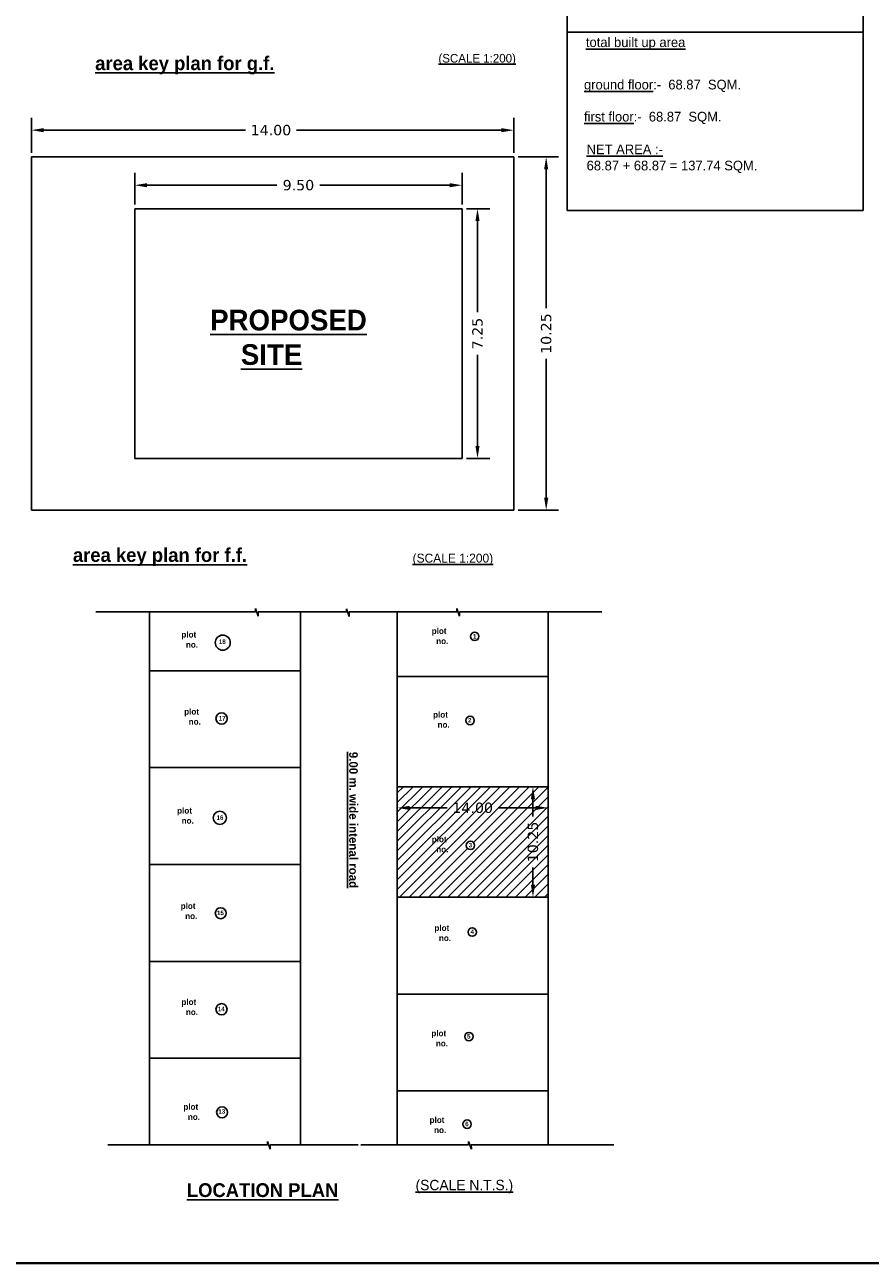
# Model space of a CAD drawing. Header units: millimetres. Extents: x 508 to 1792, y -198 to 270.
# Tile 8 of 9: x 1763 to 1775, y 69 to 87. Entities that reach past the tile are written whole.
import ezdxf

# ---------------------------------------------------------------- set-up
doc = ezdxf.new("R2010")
doc.units = ezdxf.units.MM
doc.styles.get("Standard").update_dxf_attribs({"font": 'verdana.ttf', "height": 0.8})
doc.dimstyles.get("Standard").update_dxf_attribs({"dimtxt": 0.8, "dimasz": 0.18, "dimexe": 0.18, "dimexo": 0.0625, "dimgap": 0.09, "dimtad": 0, "dimtih": 1, "dimtoh": 1, "dimzin": 0, "dimdsep": 46, "dimtxsty": 'Standard', "dimcen": 0.09, "dimadec": 0, "dimazin": 0, "dimtfac": 1, "dimtofl": 0, "dimtmove": 0, "dimatfit": 3, "dimfxl": 1, "dimtolj": 1, "dimtzin": 0, "dimarcsym": 0})

# ---------------------------------------------------------------- blocks, each defined once
blk = doc.blocks.new('*D199')
at = {"layer": 'Defpoints', "color": 0, "lineweight": -2, "transparency": 16777216}
for p, q in [((1763.276450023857, 85.0001235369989), (1763.276450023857, 85.50666155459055)), ((1770.276450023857, 85.0001235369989), (1770.276450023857, 85.50666155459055)), ((1763.456450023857, 85.32666155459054), (1766.383533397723, 85.32666155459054)), ((1770.096450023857, 85.32666155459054), (1767.121626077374, 85.32666155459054))]:
    blk.add_line(p, q, dxfattribs=at)
at = {"layer": 'Defpoints', "color": 0, "transparency": 16777216}
for p in [(1763.276450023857, 85.32666155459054), (1763.276450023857, 84.9376235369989), (1770.276450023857, 84.9376235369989)]:
    blk.add_point(p, dxfattribs=at)
for points in [[(1763.456450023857, 85.35666155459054), (1763.456450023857, 85.29666155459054), (1763.276450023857, 85.32666155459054)], [(1770.096450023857, 85.35666155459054), (1770.096450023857, 85.29666155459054), (1770.276450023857, 85.32666155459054)]]:
    blk.add_solid(points, dxfattribs=at)
at = {"layer": 'Defpoints', "color": 0, "transparency": 16777216, "insert": (1766.752579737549, 85.32666155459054), "char_height": 0.8, "attachment_point": 5}
blk.add_mtext('\\A1;{\\H0.1875x;14.00}', dxfattribs=at)
blk = doc.blocks.new('*D200')
at = {"layer": 'Defpoints', "color": 0, "lineweight": -2, "transparency": 16777216}
for p, q in [((1770.338950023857, 84.9376235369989), (1770.926684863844, 84.9376235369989)), ((1770.746684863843, 84.75762353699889), (1770.746684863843, 82.7436661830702)), ((1770.746684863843, 79.99262353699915), (1770.746684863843, 82.00658089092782)), ((1770.338950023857, 79.81262353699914), (1770.926684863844, 79.81262353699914))]:
    blk.add_line(p, q, dxfattribs=at)
at = {"layer": 'Defpoints', "color": 0, "transparency": 16777216}
for p in [(1770.276450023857, 84.9376235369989), (1770.276450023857, 79.81262353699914), (1770.746684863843, 79.81262353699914)]:
    blk.add_point(p, dxfattribs=at)
for points in [[(1770.716684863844, 84.75762353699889), (1770.776684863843, 84.75762353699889), (1770.746684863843, 84.9376235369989)], [(1770.716684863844, 79.99262353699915), (1770.776684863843, 79.99262353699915), (1770.746684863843, 79.81262353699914)]]:
    blk.add_solid(points, dxfattribs=at)
at = {"layer": 'Defpoints', "color": 0, "transparency": 16777216, "insert": (1770.746684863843, 82.3751235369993), "char_height": 0.8, "attachment_point": 5, "rotation": 90}
blk.add_mtext('\\A1;{\\H0.1875x;10.25}', dxfattribs=at)
blk = doc.blocks.new('*D201')
at = {"layer": 'Defpoints', "color": 0, "lineweight": -2, "ltscale": 0.25, "transparency": 16777216}
for p, q in [((1769.588950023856, 84.18762353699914), (1769.930014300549, 84.18762353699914)), ((1769.750014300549, 84.00762353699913), (1769.750014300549, 82.68433105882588)), ((1769.750014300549, 80.74262353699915), (1769.750014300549, 82.0659160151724)), ((1769.588950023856, 80.56262353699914), (1769.930014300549, 80.56262353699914))]:
    blk.add_line(p, q, dxfattribs=at)
at = {"layer": 'Defpoints', "color": 0, "ltscale": 0.25, "transparency": 16777216}
for p in [(1769.526450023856, 84.18762353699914), (1769.526450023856, 80.56262353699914), (1769.750014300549, 80.56262353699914)]:
    blk.add_point(p, dxfattribs=at)
for points in [[(1769.720014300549, 84.00762353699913), (1769.780014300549, 84.00762353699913), (1769.750014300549, 84.18762353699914)], [(1769.720014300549, 80.74262353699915), (1769.780014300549, 80.74262353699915), (1769.750014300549, 80.56262353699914)]]:
    blk.add_solid(points, dxfattribs=at)
at = {"layer": 'Defpoints', "color": 0, "ltscale": 0.25, "transparency": 16777216, "insert": (1769.750014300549, 82.37512353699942), "char_height": 0.8, "attachment_point": 5, "rotation": 90}
blk.add_mtext('\\A1;{\\H0.1875x;7.25}', dxfattribs=at)
blk = doc.blocks.new('*D202')
at = {"layer": 'Defpoints', "color": 0, "lineweight": -2, "ltscale": 0.25, "transparency": 16777216}
for p, q in [((1764.776450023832, 84.25012353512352), (1764.776450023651, 84.70797097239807)), ((1769.526450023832, 84.25012353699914), (1769.526450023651, 84.70797097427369)), ((1764.956450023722, 84.52797097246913), (1766.839673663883, 84.52797097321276)), ((1769.346450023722, 84.5279709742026), (1767.46322638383, 84.52797097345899))]:
    blk.add_line(p, q, dxfattribs=at)
at = {"layer": 'Defpoints', "color": 0, "ltscale": 0.25, "transparency": 16777216}
for p in [(1764.776450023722, 84.52797097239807), (1764.776450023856, 84.18762353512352), (1769.526450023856, 84.18762353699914)]:
    blk.add_point(p, dxfattribs=at)
for points in [[(1764.95645002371, 84.55797097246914), (1764.956450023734, 84.49797097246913), (1764.776450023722, 84.52797097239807)], [(1769.34645002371, 84.5579709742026), (1769.346450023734, 84.4979709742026), (1769.526450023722, 84.52797097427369)]]:
    blk.add_solid(points, dxfattribs=at)
at = {"layer": 'Defpoints', "color": 0, "ltscale": 0.25, "transparency": 16777216, "insert": (1767.151450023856, 84.52797097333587), "char_height": 0.8, "attachment_point": 5}
blk.add_mtext('\\A1;{\\H0.1875x;9.50}', dxfattribs=at)
blk = doc.blocks.new('*D212')
at = {"color": 0, "lineweight": -2, "transparency": 16777216}
for p, q in [((1768.586337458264, 75.73653837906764), (1768.586337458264, 75.31280288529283)), ((1770.773837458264, 75.73653837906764), (1770.773837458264, 75.31280288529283)), ((1768.766337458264, 75.49280288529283), (1769.311041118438, 75.49280288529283)), ((1770.593837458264, 75.49280288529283), (1770.049133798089, 75.49280288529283))]:
    blk.add_line(p, q, dxfattribs=at)
at = {"color": 0, "transparency": 16777216}
for points in [[(1768.766337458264, 75.52280288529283), (1768.766337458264, 75.46280288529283), (1768.586337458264, 75.49280288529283)], [(1770.593837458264, 75.52280288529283), (1770.593837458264, 75.46280288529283), (1770.773837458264, 75.49280288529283)]]:
    blk.add_solid(points, dxfattribs=at)
at = {"layer": 'Defpoints', "color": 0, "transparency": 16777216}
for p in [(1768.586337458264, 75.79903837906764), (1770.773837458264, 75.79903837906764), (1768.586337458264, 75.49280288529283)]:
    blk.add_point(p, dxfattribs=at)
at = {"color": 0, "lineweight": 25, "transparency": 16777216, "insert": (1769.680087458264, 75.49280288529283), "char_height": 0.8, "attachment_point": 5}
blk.add_mtext('\\A1;{\\H0.1875x;14.00}', dxfattribs=at)
blk = doc.blocks.new('*D213')
at = {"color": 0, "lineweight": -2, "transparency": 16777216}
for p, q in [((1770.711337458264, 75.79903837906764), (1770.374634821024, 75.79903837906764)), ((1770.554634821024, 75.61903837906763), (1770.554634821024, 75.36679977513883)), ((1770.554634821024, 74.37747587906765), (1770.554634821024, 74.62971448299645)), ((1770.711337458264, 74.19747587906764), (1770.374634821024, 74.19747587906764))]:
    blk.add_line(p, q, dxfattribs=at)
at = {"color": 0, "transparency": 16777216}
for points in [[(1770.524634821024, 75.61903837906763), (1770.584634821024, 75.61903837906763), (1770.554634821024, 75.79903837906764)], [(1770.524634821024, 74.37747587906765), (1770.584634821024, 74.37747587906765), (1770.554634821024, 74.19747587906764)]]:
    blk.add_solid(points, dxfattribs=at)
at = {"layer": 'Defpoints', "color": 0, "transparency": 16777216}
for p in [(1770.773837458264, 75.79903837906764), (1770.554634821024, 74.19747587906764), (1770.773837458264, 74.19747587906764)]:
    blk.add_point(p, dxfattribs=at)
at = {"color": 0, "lineweight": 25, "transparency": 16777216, "insert": (1770.554634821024, 74.99825712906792), "char_height": 0.8, "attachment_point": 5, "rotation": 90}
blk.add_mtext('\\A1;{\\H0.1875x;10.25}', dxfattribs=at)

msp = doc.modelspace()

# ---------------------------------------------------------------- hatches: boundary and pattern name
at = {"lineweight": 25}
h = msp.add_hatch(dxfattribs=at)
h.set_pattern_fill('ANSI31', color=1, scale=0.03125)
h.set_pattern_definition([(45, (675.5728411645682, 111.1216965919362), (-0.07015825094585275, 0.07015825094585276), [])])
h.paths.add_polyline_path([(1770.773837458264, 74.19747587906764), (1770.773837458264, 75.79903837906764), (1768.586337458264, 75.79903837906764), (1768.586337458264, 74.19747587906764)])
h.paths.add_polyline_path([(1769.585874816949, 74.94889988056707, -1), (1769.708784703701, 74.94889988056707, -1)], flags=16)
h.paths.add_polyline_path([(1769.401041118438, 75.57087541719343), (1769.959133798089, 75.57087541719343), (1769.959133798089, 75.41473035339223), (1769.401041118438, 75.41473035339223)], flags=24)
h.paths.add_polyline_path([(1770.476511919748, 74.71971448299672), (1770.476511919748, 75.2767997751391), (1770.6327577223, 75.2767997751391), (1770.6327577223, 74.71971448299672)], flags=24)
h.paths.add_polyline_path([(1769.061686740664, 74.7965130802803), (1769.547798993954, 74.7965130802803), (1769.547798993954, 75.13404391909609), (1769.061686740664, 75.13404391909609)], flags=24)
h.paths.add_polyline_path([(1769.600915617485, 74.88264228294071), (1769.693378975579, 74.88264228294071), (1769.693378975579, 75.02334739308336), (1769.600915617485, 75.02334739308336)], flags=24)

# ---------------------------------------------------------------- linework, layer by layer
at = {"ltscale": 0.25}
for p, q in [((1771.05072047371, 84.16203808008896), (1771.05072047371, 88.90017786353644)), ((1775.348399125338, 88.90017786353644), (1775.348399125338, 84.16203808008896)), ((1775.348399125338, 84.16203808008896), (1771.05072047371, 84.16203808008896))]:
    msp.add_line(p, q, dxfattribs=at)
msp.add_line((1771.061242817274, 86.7477264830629), (1775.352748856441, 86.7477264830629))
at = {"color": 1, "lineweight": 25}
for p, q in [((1763.276450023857, 84.93762353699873), (1763.276450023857, 79.81262353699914)), ((1770.276450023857, 84.9376235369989), (1763.276450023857, 84.93762353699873)), ((1770.276450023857, 84.9376235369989), (1770.276450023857, 82.71262353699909)), ((1770.276450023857, 82.7126235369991), (1770.276450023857, 79.81262353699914)), ((1770.276450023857, 79.81262353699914), (1763.276450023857, 79.81262353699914))]:
    msp.add_line(p, q, dxfattribs=at)
at = {"lineweight": 25}
for p, q in [((1764.776450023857, 84.18762353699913), (1764.776450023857, 80.56262353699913)), ((1769.526450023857, 84.18762353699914), (1764.776450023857, 84.18762353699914)), ((1769.526450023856, 84.18762353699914), (1769.526450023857, 82.71262353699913)), ((1769.526450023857, 82.71262353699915), (1769.526450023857, 80.56262353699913)), ((1769.526450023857, 80.56262353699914), (1764.776450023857, 80.56262353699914)), ((1766.52932793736, 78.33694066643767), (1766.529871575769, 78.38599472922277)), ((1766.529871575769, 78.38599472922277), (1766.569819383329, 78.27602257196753)), ((1767.846757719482, 78.33694066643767), (1767.847301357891, 78.38071191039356)), ((1767.847301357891, 78.38071191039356), (1767.887249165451, 78.27073975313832)), ((1769.447694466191, 78.33694066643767), (1769.448238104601, 78.38352829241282)), ((1769.448238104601, 78.38352829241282), (1769.488185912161, 78.27355613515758)), ((1764.211337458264, 78.33694066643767), (1766.52932793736, 78.33694066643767)), ((1764.992587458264, 78.33694066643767), (1764.992587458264, 70.60295707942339)), ((1766.569819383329, 78.27602257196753), (1766.568662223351, 78.33694066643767)), ((1766.568662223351, 78.33694066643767), (1767.846757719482, 78.33694066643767)), ((1767.180087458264, 78.33694066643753), (1767.180087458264, 70.60295707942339)), ((1767.886092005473, 78.33694066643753), (1769.447694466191, 78.33694066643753)), ((1767.887249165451, 78.27073975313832), (1767.886092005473, 78.33694066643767)), ((1768.586337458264, 78.33694066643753), (1768.586337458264, 70.60295707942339)), ((1769.487028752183, 78.33694066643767), (1771.555087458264, 78.33694066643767)), ((1769.488185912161, 78.27355613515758), (1769.487028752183, 78.33694066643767)), ((1770.773837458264, 78.33694066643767), (1770.773837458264, 70.60295707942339)), ((1767.180087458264, 77.48370774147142), (1764.992587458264, 77.48370774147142)), ((1770.773837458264, 77.40060087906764), (1768.586337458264, 77.40060087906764)), ((1767.180087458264, 76.07745774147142), (1764.992587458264, 76.07745774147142)), ((1770.773837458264, 75.79903837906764), (1768.586337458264, 75.79903837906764)), ((1767.180087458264, 74.67120774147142), (1764.992587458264, 74.67120774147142)), ((1770.773837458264, 74.19747587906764), (1768.586337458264, 74.19747587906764)), ((1767.180087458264, 73.26495774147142), (1764.992587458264, 73.26495774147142)), ((1770.773837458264, 72.79122587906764), (1768.586337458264, 72.79122587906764)), ((1767.180087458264, 71.85870774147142), (1764.992587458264, 71.85870774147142)), ((1770.773837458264, 71.38497587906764), (1768.586337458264, 71.38497587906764)), ((1766.701710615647, 70.60295707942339), (1766.702254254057, 70.6520111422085)), ((1766.702254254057, 70.6520111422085), (1766.742202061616, 70.54203898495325)), ((1769.620077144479, 70.60295707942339), (1769.620620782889, 70.64954470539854)), ((1769.620620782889, 70.64954470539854), (1769.660568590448, 70.5395725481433)), ((1764.383720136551, 70.60295707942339), (1766.701710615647, 70.60295707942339)), ((1766.742202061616, 70.54203898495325), (1766.741044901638, 70.60295707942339)), ((1766.741044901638, 70.60295707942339), (1768.019140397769, 70.60295707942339)), ((1768.05847468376, 70.60295707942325), (1769.620077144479, 70.60295707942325)), ((1769.65941143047, 70.60295707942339), (1771.727470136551, 70.60295707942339)), ((1769.660568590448, 70.5395725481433), (1769.65941143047, 70.60295707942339))]:
    msp.add_line(p, q, dxfattribs=at)
at = {"color": 5, "lineweight": 40, "ltscale": 0.25}
msp.add_line((1731.746243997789, 68.88519378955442), (1792.3345358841, 68.88519378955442), dxfattribs=at)
at = {"lineweight": 25}
for centre, radius in [((1766.053983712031, 77.89027044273), 0.1092475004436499), ((1769.709079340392, 77.98182134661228), 0.06145494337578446), ((1766.036407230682, 76.78921274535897), 0.08191118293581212), ((1769.642156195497, 76.76141048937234), 0.06145494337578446), ((1766.011450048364, 75.34779031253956), 0.09588188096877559), ((1769.647329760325, 74.94889988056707), 0.06145494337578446), ((1766.024652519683, 73.96484183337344), 0.07978179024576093), ((1769.674248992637, 73.69117510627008), 0.06145494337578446), ((1766.035628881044, 72.57082562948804), 0.08099084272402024), ((1769.625692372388, 72.17417347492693), 0.06145494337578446), ((1766.044430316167, 71.07486927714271), 0.07950558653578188), ((1769.598809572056, 70.90248760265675), 0.06145494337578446)]:
    msp.add_circle(centre, radius, dxfattribs=at)

# ---------------------------------------------------------------- texts
at = {"attachment_point": 1}
for s, insert, char_height, width in [('{\\fEngravers MT|b0|i0|c0|p18;\\H0.5x;\\Ltotal built up area}', (1771.323176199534, 86.67314009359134), 0.28125, 4.512513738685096), ('{\\fEngravers MT|b0|i0|c0|p18;\\H0.5x;\\L(SCALE 1:200)}', (1769.182939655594, 86.4326811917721), 0.25, 1.613354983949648), ('{\\fEngravers MT|b1|i0|c0|p18;\\Larea key plan for g.f.}', (1764.202211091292, 86.39758393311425), 0.2, 4.976945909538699), ('{\\fEngravers MT|b0|i0|c0|p18;\\H0.5x;\\Lground floor\\l:-  68.87  SQM.\\L\\P\\l }', (1771.29543370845, 86.05855464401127), 0.28125, 4.512513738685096), ('{\\fEngravers MT|b0|i0|c0|p18;\\H0.5x;\\Lfirst floor\\l:-  68.87  SQM.\\L\\P\\l }', (1771.29543370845, 85.59331962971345), 0.28125, 4.512513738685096), ('{\\fEngravers MT|b0|i0|c0|p18;\\H0.5x;\\LNET AREA :-\\P\\l68.87 + 68.87 = 137.74 SQM.}', (1771.333333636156, 85.11822115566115), 0.28125, 3.272332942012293), ('{\\fEngravers MT|b1|i0|c0|p18;\\Larea key plan for f.f.}', (1763.879052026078, 79.26169637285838), 0.2, 4.835674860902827), ('{\\fEngravers MT|b0|i0|c0|p18;\\L(SCALE 1:200)}', (1768.808003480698, 79.18174988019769), 0.13, 1.613354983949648)]:
    msp.add_mtext(s, dxfattribs=dict(at, insert=insert, char_height=char_height, width=width))
at = {"color": 1, "insert": (1765.870177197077, 82.7209878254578), "char_height": 0.3, "width": 4.702818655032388, "attachment_point": 1}
msp.add_mtext('{\\fEngravers MT|b1|i0|c0|p18;\\L\\C7;PROPOSED\\P\\l    \\LSITE}', dxfattribs=at)
at = {"lineweight": 25, "attachment_point": 1}
for s, insert, char_height, width in [('{\\fEngravers MT|b1|i0|c0|p18;plot \\P  no.\\P    }', (1765.453166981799, 78.05192412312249), 0.087890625, 0.4442928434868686), ('{\\fEngravers MT|b1|i0|c0|p18;plot \\P  no.\\P    }', (1769.085552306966, 78.10370957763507), 0.087890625, 0.4442928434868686), ('{\\fEngravers MT|b1|i0|c0|p18;\\C7;1}', (1769.685305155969, 78.01452682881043), 0.06473116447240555, 0.09025679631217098), ('{\\fEngravers MT|b1|i0|c0|p18;\\C7;18}', (1765.997172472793, 77.937441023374), 0.06473116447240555, 0.09025679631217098), ('{\\fEngravers MT|b1|i0|c0|p18;plot \\P  no.\\P    }', (1765.494061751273, 76.93385171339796), 0.087890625, 0.4442928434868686), ('{\\fEngravers MT|b1|i0|c0|p18;\\C7;17}', (1765.995747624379, 76.82499190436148), 0.06473116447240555, 0.09025679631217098), ('{\\fEngravers MT|b1|i0|c0|p18;plot \\P  no.\\P    }', (1769.10531333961, 76.88989030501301), 0.087890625, 0.4442928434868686), ('{\\fEngravers MT|b1|i0|c0|p18;\\C7;2}', (1769.613153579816, 76.79718964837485), 0.06473116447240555, 0.09025679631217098), ('{\\fEngravers MT|b1|i0|c0|p18;plot \\P  no.\\P    }', (1765.391673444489, 75.49790951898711), 0.087890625, 0.4442928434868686), ('{\\fEngravers MT|b1|i0|c0|p18;\\C7;16}', (1765.963598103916, 75.38356947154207), 0.06473116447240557, 0.09025679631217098), ('{\\fEngravers MT|b1|i0|c0|p18;plot \\P  no.\\P    }', (1769.086558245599, 75.08154083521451), 0.087890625, 0.4442928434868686), ('{\\fEngravers MT|b1|i0|c0|p18;\\C7;3}', (1769.621822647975, 74.98467903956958), 0.06473116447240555, 0.09025679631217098), ('{\\fEngravers MT|b1|i0|c0|p18;plot \\P  no.\\P    }', (1765.44304605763, 74.1137795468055), 0.087890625, 0.4442928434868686), ('{\\fEngravers MT|b1|i0|c0|p18;\\C7;15}', (1765.969898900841, 74.00062099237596), 0.06473116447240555, 0.09025679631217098), ('{\\fEngravers MT|b1|i0|c0|p18;plot \\P  no.\\P    }', (1769.124640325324, 73.79428071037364), 0.087890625, 0.4442928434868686), ('{\\fEngravers MT|b1|i0|c0|p18;\\C7;4}', (1769.64904572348, 73.7269542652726), 0.06473116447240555, 0.09025679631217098), ('{\\fEngravers MT|b1|i0|c0|p18;plot \\P  no.\\P    }', (1765.453375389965, 72.71999965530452), 0.087890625, 0.4442928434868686), ('{\\fEngravers MT|b1|i0|c0|p18;\\C7;14}', (1765.982057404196, 72.60660478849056), 0.06473116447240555, 0.09025679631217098), ('{\\fEngravers MT|b1|i0|c0|p18;plot \\P  no.\\P    }', (1769.080408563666, 72.26585416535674), 0.087890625, 0.4442928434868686), ('{\\fEngravers MT|b1|i0|c0|p18;\\C7;5}', (1769.598335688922, 72.20995263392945), 0.06473116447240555, 0.09025679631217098), ('{\\fEngravers MT|b1|i0|c0|p18;plot \\P  no.\\P    }', (1765.481763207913, 71.19945289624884), 0.087890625, 0.4442928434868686), ('{\\fEngravers MT|b1|i0|c0|p18;\\C7;13}', (1765.989783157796, 71.11976791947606), 0.06473116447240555, 0.09025679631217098), ('{\\fEngravers MT|b1|i0|c0|p18;plot \\P  no.\\P    }', (1769.05484820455, 71.00852318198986), 0.087890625, 0.4442928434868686), ('{\\fEngravers MT|b1|i0|c0|p18;\\C7;6}', (1769.571455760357, 70.93826676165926), 0.06473116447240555, 0.09025679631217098)]:
    msp.add_mtext(s, dxfattribs=dict(at, insert=insert, char_height=char_height, width=width))
at = {"lineweight": 25, "insert": (1768.012939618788, 76.30641439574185), "char_height": 0.125, "width": 3.457916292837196, "attachment_point": 1, "rotation": 270}
msp.add_mtext('{\\fEngravers MT|b1|i0|c0|p18;\\L9.00 m. wide intenal road}', dxfattribs=at)
at = {"color": 7, "lineweight": 25, "attachment_point": 1}
for s, insert, char_height, width in [('{\\fEngravers MT|b0|i0|c0|p18;\\H0.5x;\\L(SCALE N.T.S.)}', (1768.851612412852, 70.094959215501), 0.3, 2.360863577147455), ('{\\fEngravers MT|b1|i0|c0|p18;\\H0.8x;\\LLOCATION PLAN}', (1765.532237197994, 70.04579201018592), 0.25, 3.16490850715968)]:
    msp.add_mtext(s, dxfattribs=dict(at, insert=insert, char_height=char_height, width=width))

# ---------------------------------------------------------------- dimensions: what is measured, and where the dimension line sits
at = {"lineweight": 25}
dim = msp.add_aligned_dim(p1=(1770.773837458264, 75.79903837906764), p2=(1770.773837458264, 74.19747587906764), distance=-0.21920263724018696, text='{\\H0.1875x;10.25}', dimstyle='Standard', dxfattribs=at)
dim.commit()
dim.dimension.update_dxf_attribs({"geometry": '*D213', "text_midpoint": (1770.554634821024, 74.99825712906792), "text_rotation": 90})
dim = msp.add_linear_dim(base=(1768.586337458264, 75.49280288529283), p1=(1770.773837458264, 75.79903837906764), p2=(1768.586337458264, 75.79903837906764), angle=180, text='{\\H0.1875x;14.00}', dimstyle='Standard', dxfattribs=at)
dim.commit()
dim.dimension.update_dxf_attribs({"geometry": '*D212', "text_midpoint": (1769.680087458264, 75.49280288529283), "dimtype": 161})
at = {"layer": 'Defpoints'}
dim = msp.add_linear_dim(base=(1763.276450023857, 85.32666155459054), p1=(1770.276450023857, 84.9376235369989), p2=(1763.276450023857, 84.9376235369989), angle=180, text='{\\H0.1875x;14.00}', dimstyle='Standard', dxfattribs=at)
dim.commit()
dim.dimension.update_dxf_attribs({"geometry": '*D199', "text_midpoint": (1766.752579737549, 85.32666155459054), "dimtype": 161})
at = {"layer": 'Defpoints', "ltscale": 0.25}
dim = msp.add_linear_dim(base=(1764.776450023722, 84.52797097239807), p1=(1769.526450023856, 84.18762353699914), p2=(1764.776450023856, 84.18762353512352), angle=180.00000002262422, text='{\\H0.1875x;9.50}', dimstyle='Standard', dxfattribs=at)
dim.commit()
dim.dimension.update_dxf_attribs({"geometry": '*D202', "text_midpoint": (1767.151450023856, 84.52797097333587), "dimtype": 161})
at = {"layer": 'Defpoints'}
dim = msp.add_linear_dim(base=(1770.746684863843, 79.81262353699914), p1=(1770.276450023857, 84.9376235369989), p2=(1770.276450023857, 79.81262353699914), angle=270, text='{\\H0.1875x;10.25}', dimstyle='Standard', dxfattribs=at)
dim.commit()
dim.dimension.update_dxf_attribs({"geometry": '*D200', "text_midpoint": (1770.746684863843, 82.3751235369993), "dimtype": 161, "text_rotation": 90})
at = {"layer": 'Defpoints', "ltscale": 0.25}
dim = msp.add_aligned_dim(p1=(1769.526450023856, 84.18762353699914), p2=(1769.526450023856, 80.56262353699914), distance=0.223564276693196, text='{\\H0.1875x;7.25}', dimstyle='Standard', dxfattribs=at)
dim.commit()
dim.dimension.update_dxf_attribs({"geometry": '*D201', "text_midpoint": (1769.750014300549, 82.37512353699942), "text_rotation": 90})

doc.saveas('drawing.dxf')
